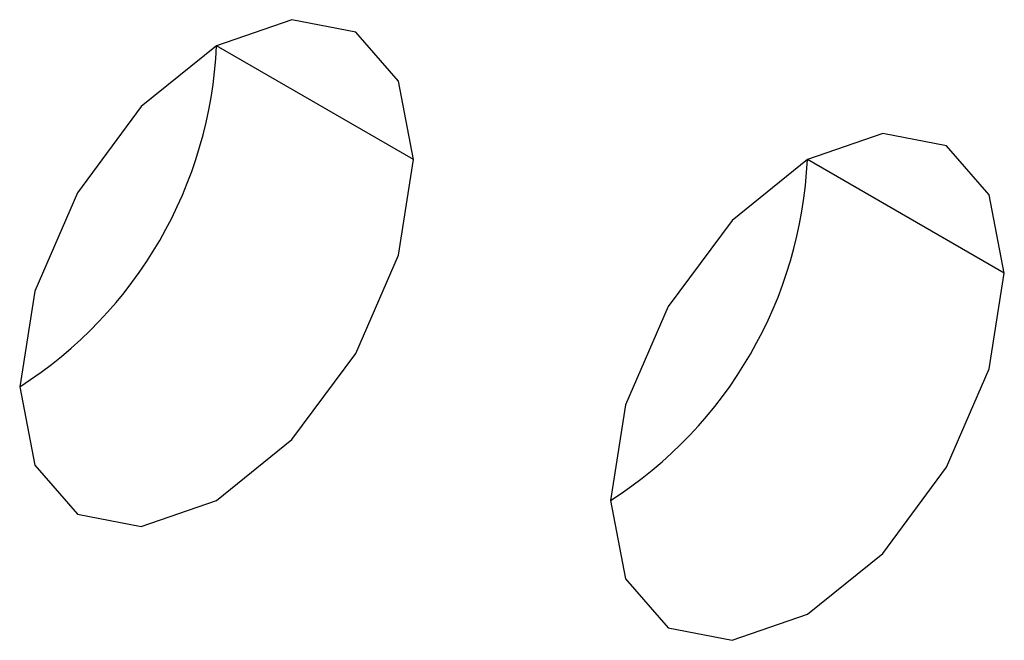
# Model space of a CAD drawing. Header units: millimetres. Extents: x 0 to 1118, y 0 to 864.
# Tile 175 of 254: x 941.359 to 941.949, y 688.412 to 688.784. Entities that reach past the tile are written whole.
import ezdxf

# ---------------------------------------------------------------- set-up
doc = ezdxf.new("R2010")
doc.units = ezdxf.units.MM

msp = doc.modelspace()

# ---------------------------------------------------------------- linework, layer by layer
at = {"color": 7, "linetype": 'Continuous', "lineweight": 25}
for p, q in [((941.5952, 688.70012), (941.47735, 688.76816)), ((941.94875, 688.63204), (941.8309, 688.70008))]:
    msp.add_line(p, q, dxfattribs=at)
at = {"color": 7, "linetype": 'Continuous', "lineweight": 25, "flags": 128}
for points in [[(941.5952, 688.70012), (941.58623, 688.74702), (941.56068, 688.77643), (941.52245, 688.78386), (941.47735, 688.76818), (941.43225, 688.73178), (941.39402, 688.68021), (941.36847, 688.62131), (941.3595, 688.56405)], [(941.94875, 688.63204), (941.93978, 688.67895), (941.91424, 688.70835), (941.876, 688.71578), (941.8309, 688.7001), (941.7858, 688.66371), (941.74757, 688.61213), (941.72202, 688.55323), (941.71305, 688.49598)], [(941.3595, 688.56405), (941.36847, 688.51715), (941.39402, 688.48775), (941.43225, 688.48032), (941.47735, 688.496), (941.52245, 688.53239), (941.56068, 688.58397), (941.58623, 688.64286), (941.5952, 688.70012)], [(941.71305, 688.49598), (941.72202, 688.44908), (941.74757, 688.41967), (941.7858, 688.41224), (941.8309, 688.42792), (941.876, 688.46432), (941.91424, 688.51589), (941.93978, 688.57479), (941.94875, 688.63204)]]:
    msp.add_lwpolyline(points, dxfattribs=at)
at = {"color": 7, "linetype": 'Continuous', "lineweight": 25}
for centre in [(941.22148, 688.7798), (941.57503, 688.71172)]:
    msp.add_arc(centre, 0.25613, 302.60548, 357.39452, dxfattribs=at)

doc.saveas('drawing.dxf')
